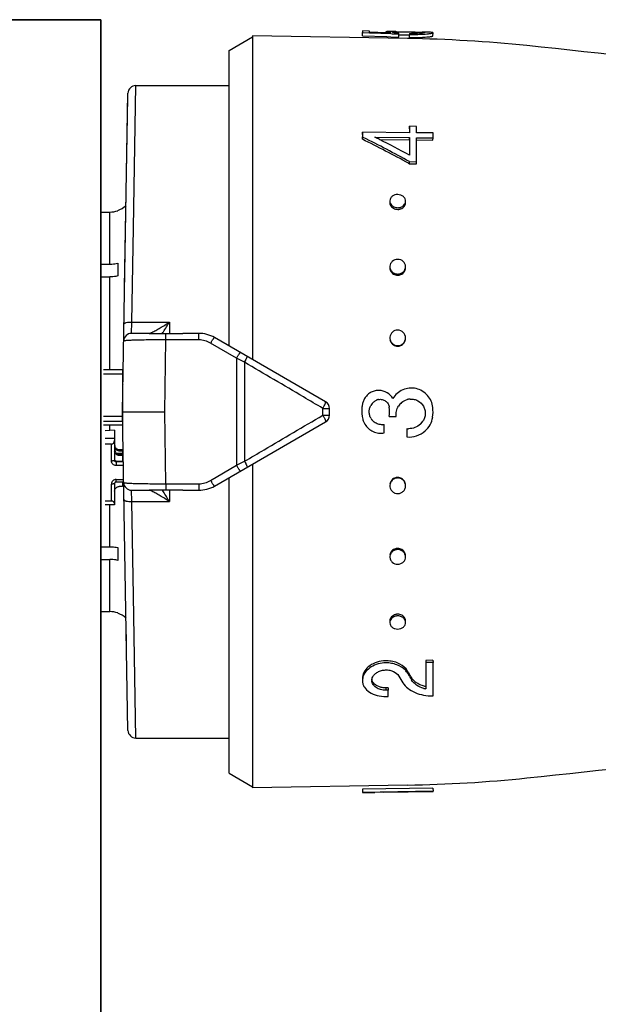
# Model space of a CAD drawing. Header units: millimetres. Extents: x 17747 to 112039, y -74980 to 446921.
# Tile 60 of 256: x 41253 to 41290, y -71169 to -71106. Entities that reach past the tile are written whole.
import ezdxf

# ---------------------------------------------------------------- set-up
doc = ezdxf.new("R2010")
doc.units = ezdxf.units.MM
doc.layers.add('UT_ZAŘÍZENÍ - OT', color=3, linetype='Continuous', lineweight=35)

msp = doc.modelspace()

# ---------------------------------------------------------------- linework, layer by layer
at = {"color": 0, "linetype": 'Continuous'}
for p, q in [((41274.549, -71107.135), (41274.552, -71106.936)), ((41274.552, -71106.831), (41274.552, -71106.936)), ((41275.002, -71106.839), (41274.552, -71106.831)), ((41274.552, -71106.936), (41275.001, -71106.951)), ((41275.001, -71106.951), (41275.069, -71106.954)), ((41275.002, -71106.907), (41275.002, -71106.839)), ((41276.062, -71106.941), (41275.002, -71106.907)), ((41275.069, -71106.954), (41276.36, -71106.999)), ((41276.052, -71106.887), (41276.051, -71106.94)), ((41276.365, -71106.95), (41276.062, -71106.941)), ((41276.215, -71106.946), (41276.215, -71106.931)), ((41276.36, -71106.999), (41276.446, -71107.002)), ((41276.446, -71107.002), (41276.876, -71107.018)), ((41276.652, -71106.945), (41276.653, -71106.881)), ((41276.873, -71107.217), (41276.876, -71107.018)), ((41276.874, -71107.079), (41276.906, -71107.079)), ((41276.876, -71107.018), (41276.876, -71106.965)), ((41277.485, -71107.085), (41277.56, -71107.086)), ((41277.486, -71106.885), (41277.608, -71106.887)), ((41277.559, -71107.246), (41277.562, -71107.047)), ((41277.562, -71106.984), (41277.562, -71107.047)), ((41278.4, -71106.898), (41278.389, -71106.898)), ((41278.399, -71106.958), (41278.4, -71106.912)), ((41278.415, -71106.899), (41278.4, -71106.898)), ((41279.048, -71107.145), (41279.052, -71106.945)), ((41266.048, -71108.076), (41267.548, -71107.21)), ((41267.548, -71107.136), (41267.548, -71127.781)), ((41277.417, -71107.309), (41267.548, -71107.136)), ((41274.549, -71107.135), (41276.098, -71107.189)), ((41276.098, -71107.189), (41276.356, -71107.198)), ((41276.356, -71107.198), (41276.873, -71107.217)), ((41266.048, -71126.915), (41266.048, -71108.076)), ((41259.248, -71131.11), (41259.603, -71110.802)), ((41259.948, -71119.374), (41260.103, -71110.31)), ((41260.103, -71110.31), (41266.048, -71110.31)), ((41259.387, -71123.176), (41259.598, -71111.051)), ((41274.549, -71113.423), (41274.552, -71113.276)), ((41274.552, -71113.276), (41274.552, -71113.588)), ((41277.552, -71113.315), (41274.552, -71113.276)), ((41277.549, -71113.06), (41277.552, -71112.909)), ((41277.552, -71112.909), (41277.552, -71113.315)), ((41278.002, -71112.915), (41277.552, -71112.909)), ((41278.002, -71113.321), (41278.002, -71112.915)), ((41279.052, -71113.334), (41278.002, -71113.321)), ((41279.052, -71113.645), (41279.052, -71113.334)), ((41274.549, -71113.732), (41274.552, -71113.588)), ((41274.552, -71113.588), (41274.608, -71113.616)), ((41275.338, -71113.598), (41277.552, -71113.626)), ((41275.393, -71113.626), (41275.338, -71113.598)), ((41275.631, -71113.746), (41277.549, -71113.771)), ((41277.549, -71113.771), (41277.552, -71113.626)), ((41277.549, -71113.771), (41277.549, -71114.628)), ((41277.552, -71113.626), (41277.552, -71114.745)), ((41277.998, -71113.776), (41279.048, -71113.789)), ((41278.002, -71115.164), (41278.002, -71113.632)), ((41278.002, -71113.632), (41279.052, -71113.645)), ((41279.048, -71113.789), (41279.052, -71113.645)), ((41277.496, -71115.262), (41277.549, -71115.29)), ((41277.549, -71115.29), (41277.552, -71115.159)), ((41277.552, -71115.159), (41278.002, -71115.164)), ((41277.998, -71115.295), (41278.002, -71115.164)), ((41277.549, -71115.29), (41277.998, -71115.295)), ((41257.878, -71118.373), (41258.448, -71118.373)), ((41258.448, -71121.697), (41258.448, -71118.373)), ((41258.948, -71118.274), (41258.948, -71118.287)), ((41259.846, -71125.385), (41259.948, -71119.374)), ((41257.83, -71121.697), (41258.448, -71121.697)), ((41258.948, -71121.636), (41258.948, -71122.45)), ((41257.823, -71122.51), (41258.448, -71122.51)), ((41258.448, -71128.436), (41258.448, -71122.51)), ((41259.827, -71126.11), (41259.846, -71125.385)), ((41259.846, -71125.385), (41262.248, -71125.385)), ((41262.248, -71125.385), (41262.248, -71126.119)), ((41260.985, -71126.11), (41259.827, -71126.11)), ((41261.949, -71131.11), (41262.021, -71126.525)), ((41262.021, -71126.525), (41262.021, -71126.118)), ((41264.118, -71126.525), (41262.021, -71126.525)), ((41264.118, -71126.11), (41263.091, -71126.11)), ((41264.118, -71126.525), (41264.118, -71126.11)), ((41272.198, -71130.466), (41265.118, -71126.378)), ((41266.515, -71127.698), (41264.868, -71126.73)), ((41266.515, -71127.698), (41266.515, -71134.522)), ((41259.248, -71128.436), (41258.048, -71128.436)), ((41259.248, -71128.436), (41259.248, -71131.958)), ((41267.036, -71127.955), (41267.036, -71134.266)), ((41259.248, -71128.72), (41258.048, -71128.72)), ((41272.035, -71131.326), (41272.035, -71130.895)), ((41272.448, -71131.322), (41272.448, -71130.899)), ((41259.248, -71131.416), (41258.048, -71131.416)), ((41259.603, -71151.419), (41259.248, -71131.11)), ((41259.248, -71131.11), (41261.949, -71131.11)), ((41262.021, -71135.695), (41261.949, -71131.11)), ((41276.262, -71131.413), (41276.712, -71131.413)), ((41259.248, -71131.731), (41258.048, -71131.731)), ((41259.248, -71131.958), (41258.048, -71131.958)), ((41258.448, -71132.301), (41258.448, -71131.958)), ((41265.118, -71135.842), (41272.198, -71131.755)), ((41275.942, -71132.454), (41275.942, -71131.919)), ((41277.372, -71132.182), (41277.372, -71132.716)), ((41258.748, -71132.285), (41258.148, -71132.318)), ((41258.748, -71132.816), (41258.148, -71132.816)), ((41258.748, -71132.285), (41258.748, -71134.208)), ((41258.548, -71133.168), (41258.148, -71133.168)), ((41258.548, -71134.247), (41258.548, -71133.168)), ((41259.294, -71133.725), (41259.288, -71133.402)), ((41259.295, -71133.759), (41258.885, -71133.759)), ((41259.048, -71133.514), (41259.048, -71133.612)), ((41259.048, -71133.514), (41259.248, -71133.514)), ((41259.248, -71133.612), (41259.048, -71133.612)), ((41259.048, -71133.807), (41259.048, -71133.904)), ((41259.048, -71133.807), (41259.248, -71133.807)), ((41259.248, -71133.904), (41259.048, -71133.904)), ((41259.247, -71133.728), (41259.294, -71133.725)), ((41259.248, -71133.514), (41259.248, -71133.759)), ((41259.248, -71133.807), (41259.248, -71134.248)), ((41259.248, -71133.954), (41259.298, -71133.954)), ((41258.848, -71134.248), (41258.848, -71134.541)), ((41258.848, -71134.248), (41259.248, -71134.248)), ((41259.304, -71134.306), (41258.848, -71134.306)), ((41259.308, -71134.541), (41258.848, -71134.541)), ((41259.248, -71134.15), (41259.301, -71134.15)), ((41264.868, -71135.491), (41266.515, -71134.522)), ((41267.548, -71134.439), (41267.548, -71155.084)), ((41266.048, -71154.144), (41266.048, -71135.305)), ((41258.548, -71136.797), (41258.548, -71135.718)), ((41258.748, -71135.679), (41258.748, -71137.033)), ((41258.848, -71135.585), (41258.848, -71135.424)), ((41258.848, -71135.424), (41259.324, -71135.424)), ((41258.848, -71135.585), (41259.326, -71135.585)), ((41259.248, -71135.866), (41259.048, -71135.866)), ((41259.248, -71135.585), (41259.248, -71135.866)), ((41262.021, -71135.695), (41264.118, -71135.695)), ((41262.021, -71135.695), (41262.021, -71136.103)), ((41264.118, -71135.695), (41264.118, -71136.11)), ((41259.827, -71136.11), (41260.985, -71136.11)), ((41259.846, -71136.835), (41259.827, -71136.11)), ((41262.248, -71136.102), (41262.248, -71136.835)), ((41263.091, -71136.11), (41264.118, -71136.11)), ((41258.548, -71136.797), (41258.148, -71136.797)), ((41258.748, -71137.033), (41258.148, -71137.033)), ((41258.448, -71139.71), (41258.448, -71137.033)), ((41259.846, -71136.835), (41262.248, -71136.835)), ((41259.948, -71142.846), (41259.846, -71136.835)), ((41257.823, -71139.71), (41258.448, -71139.71)), ((41258.948, -71139.771), (41258.948, -71140.584)), ((41257.83, -71140.523), (41258.448, -71140.523)), ((41258.448, -71143.847), (41258.448, -71140.523)), ((41260.103, -71151.91), (41259.948, -71142.846)), ((41257.878, -71143.847), (41258.448, -71143.847)), ((41258.948, -71143.933), (41258.948, -71143.946)), ((41259.503, -71145.725), (41259.488, -71144.863)), ((41279.048, -71146.951), (41278.598, -71146.956)), ((41278.598, -71146.956), (41278.602, -71147.088)), ((41279.052, -71147.083), (41278.602, -71147.088)), ((41278.602, -71147.088), (41278.602, -71148.776)), ((41279.048, -71146.951), (41279.052, -71147.083)), ((41279.052, -71149.225), (41279.052, -71147.083)), ((41277.426, -71147.64), (41277.43, -71147.778)), ((41277.455, -71147.688), (41277.426, -71147.64)), ((41277.572, -71148.016), (41277.543, -71147.968)), ((41277.681, -71148.063), (41277.685, -71148.204)), ((41276.199, -71148.708), (41276.049, -71148.71)), ((41276.049, -71148.71), (41276.052, -71148.856)), ((41276.202, -71148.854), (41276.052, -71148.856)), ((41276.199, -71148.708), (41276.202, -71148.854)), ((41276.202, -71149.262), (41276.202, -71148.854)), ((41276.052, -71149.264), (41276.202, -71149.262)), ((41260.103, -71151.91), (41266.048, -71151.91)), ((41266.048, -71154.144), (41267.548, -71155.01)), ((41277.417, -71154.912), (41267.548, -71155.084)), ((41279.048, -71155.096), (41274.549, -71155.175)), ((41274.549, -71155.175), (41274.552, -71155.374)), ((41274.549, -71155.185), (41274.552, -71155.385)), ((41279.052, -71155.296), (41274.552, -71155.374)), ((41274.552, -71155.374), (41274.552, -71155.385)), ((41275.902, -71155.366), (41275.339, -71155.376)), ((41275.902, -71155.363), (41279.052, -71155.308)), ((41275.902, -71155.366), (41275.902, -71155.363)), ((41279.048, -71155.096), (41279.052, -71155.296)), ((41279.052, -71155.308), (41279.052, -71155.296))]:
    msp.add_line(p, q, dxfattribs=at)
for centre, radius, start, end in [((41276.328, -71120.091), 13.227, 89.44109, 89.86889), ((41276.228, -71129.887), 23.023, 89.16114, 89.43014), ((41275.943, -71148.988), 42.126, 88.99668, 89.15368), ((41276.803, -71112.159), 5.28, 90.80201, 91.62553), ((41277.239, -71101.599), 5.379, 264.4209, 265.22986), ((41277.325, -71100.557), 6.424, 265.23782, 265.99348), ((41277.736, -71096.956), 10.03, 269.00618, 269.62329), ((41277.779, -71094.505), 12.544, 269.00858, 269.7243), ((41277.861, -71097.215), 9.833, 272.60404, 273.36824), ((41278.199, -71109.463), 2.559, 85.77165, 86.54128), ((41278.256, -71108.694), 1.789, 85.3674, 85.74663), ((41277.784, -71142.633), 35.74, 88.78449, 88.98762), ((41277.933, -71098.469), 8.577, 273.37423, 274.17442), ((41275.846, -71197.295), 90, 84.13647, 89), ((41277.859, -71097.347), 9.899, 272.58441, 273.34327), ((41277.933, -71098.618), 8.626, 273.34927, 274.14414), ((41233.96, -71605.15), 500, 80.7849, 84.13647), ((41260.103, -71110.81), 0.5, 89.99995, 178.99727), ((41227.528, -71207.927), 105.279, 61.6647, 63.47201), ((41227.263, -71207.55), 105.191, 61.44046, 63.25103), ((41230.631, -71202.526), 99.533, 63.12099, 63.27442), ((41227.719, -71208.214), 105.923, 61.93543, 63.10673), ((41276.629, -71117.781), 0.33, 178.19656, 179.9988), ((41258.446, -71116.864), 1.509, 270.07058, 289.41996), ((41258.448, -71116.86), 1.5, 289.47122, 313.35083), ((41276.805, -71117.623), 0.582, 256.38385, 269.38767), ((41276.808, -71117.521), 0.577, 256.34526, 269.38585), ((41276.804, -71117.634), 0.572, 269.48444, 276.21503), ((41276.807, -71117.531), 0.567, 269.48461, 276.23097), ((41276.803, -71117.623), 0.583, 276.20438, 282.56154), ((41276.806, -71117.52), 0.578, 276.22081, 282.59954), ((41276.959, -71117.79), 0.34, 350.77007, 358.16143), ((41276.716, -71121.93), 0.417, 180.04404, 188.31485), ((41276.887, -71121.861), 0.415, 357.37319, 359.99637), ((41276.802, -71121.88), 0.519, 269.66461, 277.08605), ((41276.805, -71121.811), 0.515, 269.66483, 277.10359), ((41276.8, -71121.865), 0.533, 277.07982, 284.05154), ((41276.803, -71121.797), 0.529, 277.09797, 284.09301), ((41241.465, -71112.863), 24.264, 327.18528, 328.93017), ((41259.827, -71126.61), 0.5, 90.00005, 179.0027), ((41245.422, -71115.408), 19.559, 326.80865, 327.16862), ((41264.118, -71128.11), 2, 60, 90), ((41264.117, -71128.004), 1.479, 59.48742, 89.9707), ((41276.831, -71126.395), 0.471, 354.81541, 359.98513), ((41276.8, -71126.433), 0.492, 269.85712, 277.68641), ((41276.803, -71126.402), 0.488, 269.85737, 277.70488), ((41276.798, -71126.416), 0.509, 277.6834, 285.011), ((41276.801, -71126.385), 0.505, 277.70254, 285.05443), ((41158.953, -71347.071), 244.324, 63.74449, 63.88063), ((41259.348, -71129.266), 0.0994, 180.01969, 226.40783), ((41259.348, -71129.254), 0.301, 250.55744, 255.99011), ((41275.608, -71130.809), 1.073, 152.15714, 158.3337), ((41275.613, -71130.811), 1.078, 145.97035, 152.15939), ((41275.691, -71130.881), 0.569, 108.74479, 116.15952), ((41275.693, -71130.888), 0.576, 101.60275, 108.74682), ((41277.666, -71131.222), 0.927, 100.78373, 106.92072), ((41277.656, -71131.173), 0.878, 93.89514, 100.73786), ((41259.348, -71130.882), 0.3, 107.64647, 109.44599), ((41271.948, -71130.899), 0.5, 0, 60), ((41276.503, -71131.049), 1.999, 164.80798, 168.16539), ((41275.591, -71130.802), 1.054, 158.33184, 164.78857), ((41275.809, -71131.112), 0.828, 140.87074, 150.30871), ((41275.816, -71131.117), 0.836, 130.17155, 140.86954), ((41273.966, -71131.11), 2.316, 352.48051, 7.18318), ((41277.675, -71131.264), 0.97, 138.95573, 147.53873), ((41277.669, -71131.26), 0.963, 129.98808, 138.92429), ((41276.39, -71131.11), 2.661, 352.61699, 5.79637), ((41271.948, -71131.322), 0.5, 300, 0), ((41275.711, -71131.273), 1.181, 194.6023, 200.52709), ((41275.82, -71131.102), 0.841, 211.88911, 219.07605), ((41275.757, -71131.255), 1.23, 200.54074, 209.44738), ((41275.771, -71131.248), 1.247, 209.4292, 211.63674), ((41275.813, -71131.109), 0.831, 219.0533, 232.02888), ((41275.8, -71131.147), 0.785, 273.22437, 280.43844), ((41277.49, -71131.084), 1.104, 263.8642, 270.12595), ((41277.491, -71131.067), 1.119, 312.77559, 319.01429), ((41277.661, -71131.216), 0.893, 319.04698, 325.88598), ((41277.49, -71131.076), 1.644, 265.8993, 310.20577), ((41259.039, -71133.317), 0.29, 180.04441, 214.05404), ((41158.953, -70915.149), 244.324, 296.11937, 296.25551), ((41276.803, -71135.806), 0.51, 98.02694, 105.33939), ((41276.806, -71135.837), 0.507, 98.04608, 105.38273), ((41276.8, -71135.788), 0.493, 90.20682, 98.03026), ((41276.804, -71135.819), 0.489, 90.20709, 98.04874), ((41258.836, -71135.679), 0.0882, 171.33922, 179.96309), ((41259.827, -71135.61), 0.5, 181, 270), ((41264.117, -71134.217), 1.479, 270.02931, 300.51257), ((41264.118, -71134.11), 2, 270, 300), ((41276.783, -71135.828), 0.481, 185.08469, 187.79003), ((41245.08, -71147.035), 19.968, 32.83509, 33.1877), ((41241.544, -71149.308), 24.171, 31.0665, 32.81806), ((41276.804, -71140.359), 0.537, 97.79544, 104.73665), ((41276.808, -71140.427), 0.533, 97.81357, 104.77792), ((41276.802, -71140.342), 0.52, 90.39229, 97.80224), ((41276.806, -71140.41), 0.516, 90.39253, 97.81976), ((41258.446, -71145.357), 1.509, 70.58004, 89.92942), ((41258.448, -71145.36), 1.5, 46.64917, 70.52878), ((41276.806, -71144.603), 0.588, 97.26681, 103.58577), ((41276.809, -71144.706), 0.584, 97.28322, 103.6235), ((41276.804, -71144.589), 0.574, 90.56165, 97.27806), ((41276.808, -71144.691), 0.569, 90.56184, 97.29397), ((41276.804, -71144.578), 0.563, 89.57233, 90.53635), ((41276.807, -71144.696), 0.574, 77.3795, 90.47236), ((41276.803, -71144.594), 0.579, 77.42334, 89.52385), ((41276.629, -71144.44), 0.33, 180.0012, 181.80344), ((41276.959, -71144.43), 0.34, 1.83857, 9.22993), ((41276.072, -71148.966), 1.981, 90.6662, 95.25488), ((41276.071, -71148.934), 1.949, 86.31776, 90.65223), ((41276.467, -71148.365), 1.129, 37.30427, 43.3274), ((41276.562, -71148.292), 1.009, 30.66525, 37.31087), ((41317.825, -71123.891), 46.929, 210.59685, 210.86768), ((41316.976, -71124.059), 46.046, 210.8741, 211.14789), ((41315.624, -71124.876), 44.466, 211.14786, 211.42912), ((41275.611, -71148.234), 0.458, 173.03308, 181.39547), ((41315.356, -71124.995), 44.808, 210.82705, 211.4577), ((41316.102, -71124.922), 44.921, 210.9365, 211.21663), ((41278.472, -71147.578), 0.927, 211.49104, 218.28511), ((41278.551, -71147.516), 1.027, 218.28539, 224.50117), ((41278.987, -71146.906), 1.908, 254.23814, 258.37107), ((41233.96, -70657.071), 500, 275.86353, 279.22391), ((41260.103, -71151.41), 0.5, 181, 270), ((41275.846, -71064.926), 90, 271, 275.86353)]:
    msp.add_arc(centre, radius, start, end, dxfattribs=at)
for centre, major_axis, ratio, start_param, end_param in [((41258.548, -71132.933), (0, -0.235), 0.85043, 0, 1.570796), ((41258.548, -71136.954), (-0.2, 0), 0.785695, 3.141593, 4.712389)]:
    msp.add_ellipse(centre, major_axis=major_axis, ratio=ratio, start_param=start_param, end_param=end_param, dxfattribs=at)
for points, knots in [([(41276.102, -71106.873), (41276.09, -71106.874), (41276.073, -71106.876), (41276.057, -71106.881), (41276.052, -71106.885), (41276.052, -71106.887)], [0, 0, 0, 0, 0.708486, 0.898996, 1, 1, 1, 1]), ([(41276.052, -71106.887), (41276.052, -71106.892), (41276.071, -71106.9), (41276.099, -71106.909), (41276.152, -71106.92), (41276.192, -71106.927), (41276.215, -71106.931)], [0, 0, 0, 0, 0.080473, 0.272652, 0.58028, 1, 1, 1, 1]), ([(41276.202, -71106.866), (41276.191, -71106.866), (41276.158, -71106.868), (41276.125, -71106.87), (41276.102, -71106.873)], [0, 0, 0, 0, 0.312325, 1, 1, 1, 1]), ([(41276.358, -71106.865), (41276.343, -71106.864), (41276.291, -71106.865), (41276.239, -71106.865), (41276.202, -71106.866)], [0, 0, 0, 0, 0.28218, 1, 1, 1, 1]), ([(41276.215, -71106.931), (41276.226, -71106.932), (41276.276, -71106.94), (41276.326, -71106.946), (41276.365, -71106.95)], [0, 0, 0, 0, 0.219199, 1, 1, 1, 1]), ([(41276.45, -71106.903), (41276.45, -71106.9), (41276.46, -71106.895), (41276.468, -71106.894), (41276.474, -71106.893)], [0, 0, 0, 0, 0.306489, 1, 1, 1, 1]), ([(41276.716, -71106.952), (41276.678, -71106.948), (41276.613, -71106.941), (41276.537, -71106.93), (41276.492, -71106.921), (41276.47, -71106.915), (41276.457, -71106.911), (41276.45, -71106.905), (41276.45, -71106.903)], [0, 0, 0, 0, 0.416564, 0.727805, 0.840468, 0.923103, 0.975235, 1, 1, 1, 1]), ([(41276.474, -71106.893), (41276.478, -71106.892), (41276.501, -71106.889), (41276.524, -71106.887), (41276.542, -71106.886)], [0, 0, 0, 0, 0.191517, 1, 1, 1, 1]), ([(41276.542, -71106.886), (41276.55, -71106.885), (41276.587, -71106.883), (41276.624, -71106.882), (41276.653, -71106.881)], [0, 0, 0, 0, 0.216654, 1, 1, 1, 1]), ([(41276.729, -71106.88), (41276.743, -71106.879), (41276.802, -71106.879), (41276.862, -71106.879), (41276.908, -71106.879)], [0, 0, 0, 0, 0.229978, 1, 1, 1, 1]), ([(41276.906, -71107.079), (41276.95, -71107.079), (41277.143, -71107.079), (41277.336, -71107.082), (41277.485, -71107.085)], [0, 0, 0, 0, 0.228577, 1, 1, 1, 1]), ([(41276.908, -71106.879), (41276.952, -71106.879), (41277.145, -71106.88), (41277.337, -71106.882), (41277.486, -71106.885)], [0, 0, 0, 0, 0.228486, 1, 1, 1, 1]), ([(41277.608, -71106.887), (41277.748, -71106.889), (41277.996, -71106.895), (41278.245, -71106.902), (41278.354, -71106.909)], [0, 0, 0, 0, 0.5608, 1, 1, 1, 1]), ([(41278.311, -71106.967), (41278.267, -71106.97), (41278.054, -71106.984), (41277.84, -71106.987), (41277.67, -71106.986)], [0, 0, 0, 0, 0.202928, 1, 1, 1, 1]), ([(41277.719, -71107.049), (41277.77, -71107.049), (41277.966, -71107.049), (41278.162, -71107.044), (41278.307, -71107.038)], [0, 0, 0, 0, 0.261385, 1, 1, 1, 1]), ([(41278.51, -71106.933), (41278.509, -71106.934), (41278.504, -71106.938), (41278.488, -71106.944), (41278.45, -71106.952), (41278.388, -71106.96), (41278.339, -71106.964), (41278.311, -71106.967)], [0, 0, 0, 0, 0.026104, 0.078509, 0.271488, 0.580502, 1, 1, 1, 1]), ([(41278.4, -71106.912), (41278.415, -71106.913), (41278.441, -71106.915), (41278.475, -71106.92), (41278.495, -71106.924), (41278.507, -71106.928), (41278.509, -71106.931)], [0, 0, 0, 0, 0.402142, 0.703286, 0.901798, 1, 1, 1, 1]), ([(41278.509, -71106.931), (41278.509, -71106.931), (41278.509, -71106.932), (41278.51, -71106.932), (41278.51, -71106.933)], [0, 0, 0, 0, 0.519614, 1, 1, 1, 1]), ([(41278.972, -71106.92), (41278.916, -71106.913), (41278.772, -71106.907), (41278.629, -71106.903), (41278.542, -71106.901)], [0, 0, 0, 0, 0.393124, 1, 1, 1, 1]), ([(41278.558, -71107.023), (41278.627, -71107.018), (41278.726, -71107.009), (41278.847, -71106.995), (41278.918, -71106.985), (41278.973, -71106.975), (41279.015, -71106.965), (41279.038, -71106.958), (41279.052, -71106.949), (41279.052, -71106.945)], [0, 0, 0, 0, 0.415889, 0.585993, 0.728367, 0.841268, 0.923827, 0.975949, 1, 1, 1, 1]), ([(41279.032, -71106.932), (41279.028, -71106.931), (41279.008, -71106.925), (41278.988, -71106.922), (41278.972, -71106.92)], [0, 0, 0, 0, 0.194984, 1, 1, 1, 1]), ([(41279.052, -71106.945), (41279.052, -71106.942), (41279.045, -71106.936), (41279.037, -71106.933), (41279.032, -71106.932)], [0, 0, 0, 0, 0.34526, 1, 1, 1, 1]), ([(41277.559, -71107.246), (41277.624, -71107.247), (41277.873, -71107.249), (41278.122, -71107.245), (41278.306, -71107.236)], [0, 0, 0, 0, 0.261104, 1, 1, 1, 1]), ([(41278.556, -71107.222), (41278.625, -71107.217), (41278.723, -71107.208), (41278.844, -71107.194), (41278.915, -71107.184), (41278.97, -71107.175), (41279.012, -71107.165), (41279.035, -71107.157), (41279.048, -71107.149), (41279.048, -71107.145)], [0, 0, 0, 0, 0.416026, 0.586157, 0.728535, 0.841423, 0.923955, 0.976034, 1, 1, 1, 1]), ([(41276.299, -71117.781), (41276.299, -71117.873), (41276.384, -71118.07), (41276.568, -71118.165), (41276.668, -71118.189)], [0, 0, 0, 0, 0.47302, 1, 1, 1, 1]), ([(41276.302, -71117.659), (41276.301, -71117.707), (41276.319, -71117.806), (41276.373, -71117.891), (41276.406, -71117.929)], [0, 0, 0, 0, 0.488775, 1, 1, 1, 1]), ([(41276.802, -71117.257), (41276.739, -71117.257), (41276.613, -71117.276), (41276.449, -71117.36), (41276.335, -71117.494), (41276.304, -71117.605), (41276.302, -71117.659)], [0, 0, 0, 0, 0.270385, 0.528616, 0.769944, 1, 1, 1, 1]), ([(41277.302, -71117.69), (41277.304, -71117.634), (41277.277, -71117.518), (41277.165, -71117.374), (41276.997, -71117.281), (41276.868, -71117.258), (41276.802, -71117.257)], [0, 0, 0, 0, 0.229393, 0.470966, 0.729703, 1, 1, 1, 1]), ([(41277.198, -71117.936), (41277.229, -71117.902), (41277.279, -71117.825), (41277.301, -71117.734), (41277.302, -71117.69)], [0, 0, 0, 0, 0.509651, 1, 1, 1, 1]), ([(41276.406, -71117.929), (41276.423, -71117.947), (41276.498, -71118.018), (41276.596, -71118.063), (41276.672, -71118.082)], [0, 0, 0, 0, 0.24218, 1, 1, 1, 1]), ([(41276.929, -71118.191), (41277.019, -71118.171), (41277.187, -71118.092), (41277.281, -71117.927), (41277.294, -71117.844)], [0, 0, 0, 0, 0.524629, 1, 1, 1, 1]), ([(41276.932, -71118.084), (41276.958, -71118.078), (41277.056, -71118.049), (41277.147, -71117.992), (41277.198, -71117.936)], [0, 0, 0, 0, 0.260211, 1, 1, 1, 1]), ([(41276.802, -71121.393), (41276.679, -71121.392), (41276.486, -71121.459), (41276.337, -71121.657), (41276.305, -71121.776), (41276.303, -71121.835)], [0, 0, 0, 0, 0.507384, 0.755665, 1, 1, 1, 1]), ([(41277.302, -71121.861), (41277.302, -71121.8), (41277.274, -71121.676), (41277.163, -71121.52), (41276.996, -71121.418), (41276.867, -71121.393), (41276.802, -71121.393)], [0, 0, 0, 0, 0.241806, 0.488407, 0.741812, 1, 1, 1, 1]), ([(41258.448, -71121.697), (41258.491, -71121.697), (41258.659, -71121.692), (41258.826, -71121.667), (41258.948, -71121.636)], [0, 0, 0, 0, 0.252472, 1, 1, 1, 1]), ([(41276.303, -71121.835), (41276.3, -71121.886), (41276.31, -71121.954), (41276.334, -71122.018), (41276.341, -71122.033)], [0, 0, 0, 0, 0.747031, 1, 1, 1, 1]), ([(41276.303, -71121.99), (41276.316, -71122.081), (41276.404, -71122.26), (41276.576, -71122.357), (41276.668, -71122.381)], [0, 0, 0, 0, 0.489899, 1, 1, 1, 1]), ([(41276.341, -71122.033), (41276.37, -71122.1), (41276.463, -71122.222), (41276.6, -71122.29), (41276.672, -71122.309)], [0, 0, 0, 0, 0.492845, 1, 1, 1, 1]), ([(41276.929, -71122.383), (41277.021, -71122.36), (41277.194, -71122.265), (41277.281, -71122.087), (41277.294, -71121.997)], [0, 0, 0, 0, 0.510101, 1, 1, 1, 1]), ([(41276.932, -71122.31), (41276.994, -71122.295), (41277.113, -71122.242), (41277.202, -71122.147), (41277.235, -71122.094)], [0, 0, 0, 0, 0.506643, 1, 1, 1, 1]), ([(41277.235, -71122.094), (41277.245, -71122.078), (41277.28, -71122.011), (41277.299, -71121.936), (41277.302, -71121.88)], [0, 0, 0, 0, 0.253103, 1, 1, 1, 1]), ([(41258.948, -71122.45), (41258.908, -71122.46), (41258.744, -71122.495), (41258.575, -71122.51), (41258.448, -71122.51)], [0, 0, 0, 0, 0.247091, 1, 1, 1, 1]), ([(41259.346, -71125.514), (41259.346, -71125.505), (41259.355, -71125.482), (41259.388, -71125.459), (41259.435, -71125.437), (41259.525, -71125.409), (41259.664, -71125.389), (41259.782, -71125.384), (41259.846, -71125.385)], [0, 0, 0, 0, 0.054454, 0.124226, 0.220024, 0.341181, 0.645763, 1, 1, 1, 1]), ([(41261.128, -71126.046), (41261.211, -71126.006), (41261.388, -71125.913), (41261.764, -71125.697), (41262.053, -71125.515), (41262.248, -71125.385)], [0, 0, 0, 0, 0.213248, 0.460801, 1, 1, 1, 1]), ([(41276.802, -71125.899), (41276.681, -71125.899), (41276.431, -71125.99), (41276.315, -71126.231), (41276.304, -71126.35)], [0, 0, 0, 0, 0.501804, 1, 1, 1, 1]), ([(41277.302, -71126.395), (41277.302, -71126.269), (41277.194, -71126.005), (41276.93, -71125.9), (41276.802, -71125.899)], [0, 0, 0, 0, 0.49811, 1, 1, 1, 1]), ([(41262.021, -71126.525), (41261.845, -71126.524), (41261.5, -71126.524), (41260.999, -71126.527), (41260.538, -71126.533), (41260.188, -71126.54), (41259.941, -71126.548), (41259.784, -71126.554), (41259.65, -71126.56), (41259.538, -71126.567), (41259.45, -71126.575), (41259.387, -71126.582), (41259.349, -71126.59), (41259.332, -71126.595), (41259.327, -71126.6), (41259.327, -71126.602)], [0, 0, 0, 0, 0.195605, 0.383531, 0.55643, 0.707585, 0.773165, 0.831259, 0.881323, 0.92293, 0.955723, 0.979458, 0.994025, 0.997954, 1, 1, 1, 1]), ([(41260.959, -71126.11), (41260.967, -71126.11), (41260.987, -71126.105), (41261.006, -71126.099), (41261.018, -71126.094)], [0, 0, 0, 0, 0.393757, 1, 1, 1, 1]), ([(41260.985, -71126.11), (41261.064, -71126.11), (41261.41, -71126.111), (41261.755, -71126.115), (41262.021, -71126.118)], [0, 0, 0, 0, 0.230893, 1, 1, 1, 1]), ([(41261.018, -71126.094), (41261.02, -71126.093), (41261.031, -71126.089), (41261.041, -71126.085), (41261.049, -71126.082)], [0, 0, 0, 0, 0.235586, 1, 1, 1, 1]), ([(41261.049, -71126.082), (41261.055, -71126.079), (41261.082, -71126.068), (41261.108, -71126.056), (41261.128, -71126.046)], [0, 0, 0, 0, 0.229765, 1, 1, 1, 1]), ([(41262.021, -71126.118), (41262.2, -71126.12), (41262.557, -71126.119), (41262.914, -71126.11), (41263.091, -71126.11)], [0, 0, 0, 0, 0.502804, 1, 1, 1, 1]), ([(41264.868, -71126.73), (41264.889, -71126.71), (41264.92, -71126.662), (41264.954, -71126.588), (41264.993, -71126.525), (41265.032, -71126.474), (41265.062, -71126.432), (41265.087, -71126.401), (41265.102, -71126.385), (41265.115, -71126.376), (41265.118, -71126.378)], [0, 0, 0, 0, 0.198142, 0.388892, 0.560134, 0.707991, 0.828678, 0.918542, 0.975091, 1, 1, 1, 1]), ([(41276.303, -71126.495), (41276.316, -71126.589), (41276.4, -71126.776), (41276.575, -71126.881), (41276.668, -71126.907)], [0, 0, 0, 0, 0.498032, 1, 1, 1, 1]), ([(41276.32, -71126.521), (41276.343, -71126.603), (41276.432, -71126.761), (41276.589, -71126.849), (41276.672, -71126.872)], [0, 0, 0, 0, 0.49918, 1, 1, 1, 1]), ([(41276.929, -71126.908), (41277.012, -71126.885), (41277.169, -71126.799), (41277.258, -71126.643), (41277.281, -71126.561)], [0, 0, 0, 0, 0.50198, 1, 1, 1, 1]), ([(41276.932, -71126.873), (41277.005, -71126.853), (41277.144, -71126.782), (41277.234, -71126.654), (41277.263, -71126.585)], [0, 0, 0, 0, 0.50114, 1, 1, 1, 1]), ([(41266.515, -71127.698), (41266.544, -71127.648), (41266.587, -71127.577), (41266.644, -71127.487), (41266.68, -71127.432), (41266.711, -71127.387), (41266.735, -71127.355), (41266.751, -71127.337), (41266.76, -71127.329), (41266.764, -71127.328), (41266.765, -71127.329)], [0, 0, 0, 0, 0.387648, 0.559336, 0.708365, 0.829964, 0.920373, 0.976704, 0.992026, 1, 1, 1, 1]), ([(41267.036, -71127.955), (41267.061, -71127.908), (41267.098, -71127.839), (41267.141, -71127.752), (41267.166, -71127.697), (41267.185, -71127.652), (41267.197, -71127.617), (41267.203, -71127.595), (41267.202, -71127.581), (41267.199, -71127.579)], [0, 0, 0, 0, 0.389691, 0.560136, 0.707341, 0.827183, 0.916538, 0.973346, 1, 1, 1, 1]), ([(41272.035, -71130.895), (41271.62, -71130.65), (41269.953, -71129.67), (41268.287, -71128.69), (41267.036, -71127.955)], [0, 0, 0, 0, 0.249365, 1, 1, 1, 1]), ([(41279.038, -71130.841), (41279.024, -71130.699), (41278.949, -71130.417), (41278.642, -71129.929), (41277.992, -71129.538), (41277.235, -71129.612), (41276.751, -71129.925), (41276.565, -71130.149), (41276.492, -71130.272)], [0, 0, 0, 0, 0.125806, 0.251598, 0.500158, 0.748611, 0.874302, 1, 1, 1, 1]), ([(41276.492, -71130.272), (41276.404, -71130.12), (41276.148, -71129.857), (41275.71, -71129.728), (41275.358, -71129.76), (41275.107, -71129.851), (41274.886, -71130), (41274.769, -71130.135), (41274.719, -71130.208)], [0, 0, 0, 0, 0.249691, 0.498274, 0.623384, 0.748679, 0.874168, 1, 1, 1, 1]), ([(41275.577, -71130.324), (41275.654, -71130.308), (41275.816, -71130.309), (41276.038, -71130.408), (41276.201, -71130.587), (41276.254, -71130.742), (41276.264, -71130.821)], [0, 0, 0, 0, 0.248903, 0.498305, 0.748695, 1, 1, 1, 1]), ([(41277.596, -71130.297), (41277.68, -71130.292), (41277.85, -71130.304), (41278.167, -71130.42), (41278.421, -71130.669), (41278.544, -71130.986), (41278.57, -71131.241), (41278.524, -71131.493), (41278.448, -71131.647), (41278.401, -71131.717)], [0, 0, 0, 0, 0.124702, 0.249421, 0.497433, 0.62303, 0.748788, 0.874419, 1, 1, 1, 1]), ([(41272.035, -71130.895), (41272.064, -71130.843), (41272.114, -71130.748), (41272.172, -71130.62), (41272.202, -71130.531), (41272.208, -71130.485), (41272.203, -71130.469), (41272.198, -71130.466)], [0, 0, 0, 0, 0.377895, 0.69297, 0.905251, 0.965919, 1, 1, 1, 1]), ([(41272.035, -71130.895), (41272.063, -71130.895), (41272.118, -71130.895), (41272.196, -71130.895), (41272.266, -71130.896), (41272.327, -71130.896), (41272.371, -71130.897), (41272.4, -71130.897), (41272.417, -71130.897), (41272.43, -71130.898), (41272.44, -71130.898), (41272.444, -71130.899), (41272.448, -71130.898), (41272.448, -71130.899)], [0, 0, 0, 0, 0.203374, 0.394866, 0.56769, 0.716771, 0.837685, 0.88646, 0.926896, 0.958626, 0.981467, 0.99529, 1, 1, 1, 1]), ([(41274.546, -71130.639), (41274.53, -71130.716), (41274.484, -71131.025), (41274.509, -71131.344), (41274.568, -71131.571)], [0, 0, 0, 0, 0.250786, 1, 1, 1, 1]), ([(41275.107, -71131.546), (41275.068, -71131.484), (41275.006, -71131.347), (41274.974, -71131.126), (41274.998, -71130.904), (41275.054, -71130.765), (41275.09, -71130.702)], [0, 0, 0, 0, 0.249892, 0.499949, 0.75024, 1, 1, 1, 1]), ([(41276.712, -71131.413), (41276.696, -71131.298), (41276.705, -71131.061), (41276.794, -71130.841), (41276.856, -71130.743)], [0, 0, 0, 0, 0.500135, 1, 1, 1, 1]), ([(41267.036, -71134.266), (41267.453, -71134.02), (41269.12, -71133.041), (41270.786, -71132.06), (41272.035, -71131.326)], [0, 0, 0, 0, 0.250578, 1, 1, 1, 1]), ([(41272.035, -71131.326), (41272.063, -71131.326), (41272.118, -71131.325), (41272.196, -71131.325), (41272.266, -71131.325), (41272.327, -71131.324), (41272.371, -71131.324), (41272.4, -71131.323), (41272.417, -71131.323), (41272.43, -71131.323), (41272.44, -71131.323), (41272.444, -71131.321), (41272.448, -71131.322), (41272.448, -71131.322)], [0, 0, 0, 0, 0.203374, 0.394866, 0.56769, 0.716771, 0.837685, 0.88646, 0.926896, 0.958626, 0.981467, 0.99529, 1, 1, 1, 1]), ([(41272.035, -71131.326), (41272.064, -71131.377), (41272.114, -71131.473), (41272.172, -71131.601), (41272.202, -71131.689), (41272.208, -71131.736), (41272.203, -71131.752), (41272.198, -71131.755)], [0, 0, 0, 0, 0.377895, 0.69297, 0.905251, 0.965919, 1, 1, 1, 1]), ([(41278.551, -71132.332), (41278.68, -71132.222), (41278.899, -71131.951), (41279.008, -71131.621), (41279.03, -71131.452)], [0, 0, 0, 0, 0.49938, 1, 1, 1, 1]), ([(41274.71, -71131.902), (41274.772, -71132.003), (41274.928, -71132.189), (41275.233, -71132.386), (41275.582, -71132.482), (41275.825, -71132.476), (41275.942, -71132.454)], [0, 0, 0, 0, 0.249964, 0.499879, 0.749906, 1, 1, 1, 1]), ([(41275.844, -71131.931), (41275.748, -71131.937), (41275.553, -71131.913), (41275.378, -71131.822), (41275.302, -71131.763)], [0, 0, 0, 0, 0.50069, 1, 1, 1, 1]), ([(41278.251, -71131.889), (41278.149, -71131.983), (41277.91, -71132.135), (41277.631, -71132.188), (41277.492, -71132.188)], [0, 0, 0, 0, 0.500561, 1, 1, 1, 1]), ([(41258.748, -71133.22), (41258.748, -71133.258), (41258.764, -71133.336), (41258.831, -71133.434), (41258.931, -71133.499), (41259.009, -71133.514), (41259.048, -71133.514)], [0, 0, 0, 0, 0.247784, 0.496832, 0.747734, 1, 1, 1, 1]), ([(41259.048, -71133.612), (41259, -71133.612), (41258.901, -71133.588), (41258.825, -71133.52), (41258.798, -71133.48)], [0, 0, 0, 0, 0.501963, 1, 1, 1, 1]), ([(41258.748, -71133.513), (41258.748, -71133.551), (41258.764, -71133.629), (41258.831, -71133.726), (41258.931, -71133.792), (41259.009, -71133.807), (41259.048, -71133.807)], [0, 0, 0, 0, 0.247784, 0.496832, 0.747734, 1, 1, 1, 1]), ([(41259.048, -71133.904), (41259.009, -71133.904), (41258.931, -71133.889), (41258.831, -71133.824), (41258.764, -71133.726), (41258.748, -71133.649), (41258.748, -71133.61)], [0, 0, 0, 0, 0.252266, 0.503168, 0.752216, 1, 1, 1, 1]), ([(41258.748, -71134.208), (41258.748, -71134.211), (41258.745, -71134.216), (41258.739, -71134.22), (41258.73, -71134.225), (41258.713, -71134.231), (41258.688, -71134.236), (41258.658, -71134.241), (41258.611, -71134.246), (41258.574, -71134.247), (41258.548, -71134.247)], [0, 0, 0, 0, 0.040706, 0.069574, 0.105554, 0.199505, 0.321626, 0.468167, 0.634164, 1, 1, 1, 1]), ([(41258.848, -71134.541), (41258.809, -71134.541), (41258.731, -71134.526), (41258.631, -71134.461), (41258.564, -71134.363), (41258.548, -71134.285), (41258.548, -71134.247)], [0, 0, 0, 0, 0.252255, 0.503168, 0.752226, 1, 1, 1, 1]), ([(41258.848, -71134.306), (41258.835, -71134.306), (41258.809, -71134.301), (41258.776, -71134.279), (41258.754, -71134.247), (41258.748, -71134.221), (41258.748, -71134.208)], [0, 0, 0, 0, 0.252236, 0.503168, 0.752245, 1, 1, 1, 1]), ([(41258.848, -71134.248), (41258.836, -71134.248), (41258.812, -71134.243), (41258.781, -71134.225), (41258.758, -71134.197), (41258.751, -71134.174), (41258.749, -71134.163)], [0, 0, 0, 0, 0.251925, 0.502849, 0.751924, 1, 1, 1, 1]), ([(41266.515, -71134.522), (41266.544, -71134.572), (41266.587, -71134.644), (41266.644, -71134.733), (41266.68, -71134.789), (41266.711, -71134.833), (41266.735, -71134.865), (41266.751, -71134.884), (41266.76, -71134.891), (41266.764, -71134.892), (41266.765, -71134.892)], [0, 0, 0, 0, 0.387648, 0.559336, 0.708365, 0.829964, 0.920373, 0.976704, 0.992026, 1, 1, 1, 1]), ([(41267.036, -71134.266), (41267.061, -71134.313), (41267.098, -71134.381), (41267.141, -71134.468), (41267.166, -71134.523), (41267.185, -71134.568), (41267.197, -71134.604), (41267.203, -71134.625), (41267.202, -71134.639), (41267.199, -71134.641)], [0, 0, 0, 0, 0.389693, 0.560138, 0.707342, 0.827185, 0.916539, 0.973347, 1, 1, 1, 1]), ([(41276.668, -71135.314), (41276.575, -71135.339), (41276.4, -71135.445), (41276.316, -71135.631), (41276.303, -71135.726)], [0, 0, 0, 0, 0.501968, 1, 1, 1, 1]), ([(41276.672, -71135.348), (41276.589, -71135.371), (41276.432, -71135.46), (41276.343, -71135.617), (41276.32, -71135.7)], [0, 0, 0, 0, 0.50082, 1, 1, 1, 1]), ([(41277.281, -71135.659), (41277.258, -71135.577), (41277.169, -71135.422), (41277.012, -71135.335), (41276.929, -71135.313)], [0, 0, 0, 0, 0.49802, 1, 1, 1, 1]), ([(41277.263, -71135.636), (41277.234, -71135.566), (41277.144, -71135.439), (41277.005, -71135.367), (41276.932, -71135.348)], [0, 0, 0, 0, 0.49886, 1, 1, 1, 1]), ([(41258.848, -71135.424), (41258.809, -71135.424), (41258.731, -71135.439), (41258.631, -71135.505), (41258.564, -71135.602), (41258.548, -71135.68), (41258.548, -71135.718)], [0, 0, 0, 0, 0.252255, 0.503168, 0.752226, 1, 1, 1, 1]), ([(41258.748, -71135.679), (41258.748, -71135.682), (41258.745, -71135.687), (41258.739, -71135.691), (41258.73, -71135.696), (41258.713, -71135.702), (41258.688, -71135.708), (41258.658, -71135.712), (41258.611, -71135.717), (41258.574, -71135.718), (41258.548, -71135.718)], [0, 0, 0, 0, 0.040706, 0.069574, 0.105554, 0.199505, 0.321626, 0.468167, 0.634164, 1, 1, 1, 1]), ([(41258.748, -71136.16), (41258.748, -71136.122), (41258.764, -71136.044), (41258.831, -71135.946), (41258.931, -71135.881), (41259.009, -71135.866), (41259.048, -71135.866)], [0, 0, 0, 0, 0.247784, 0.496832, 0.747734, 1, 1, 1, 1]), ([(41258.848, -71135.585), (41258.836, -71135.585), (41258.811, -71135.589), (41258.78, -71135.608), (41258.758, -71135.634), (41258.751, -71135.656), (41258.749, -71135.666)], [0, 0, 0, 0, 0.26767, 0.525516, 0.768461, 1, 1, 1, 1]), ([(41259.327, -71135.619), (41259.327, -71135.621), (41259.332, -71135.625), (41259.349, -71135.631), (41259.387, -71135.638), (41259.45, -71135.646), (41259.538, -71135.653), (41259.65, -71135.66), (41259.784, -71135.667), (41259.941, -71135.673), (41260.188, -71135.68), (41260.538, -71135.687), (41260.999, -71135.693), (41261.5, -71135.696), (41261.845, -71135.696), (41262.021, -71135.695)], [0, 0, 0, 0, 0.002046, 0.005975, 0.020542, 0.044277, 0.07707, 0.118677, 0.168741, 0.226835, 0.292415, 0.44357, 0.616469, 0.804395, 1, 1, 1, 1]), ([(41264.868, -71135.491), (41264.889, -71135.511), (41264.92, -71135.559), (41264.954, -71135.633), (41264.993, -71135.696), (41265.032, -71135.747), (41265.062, -71135.788), (41265.087, -71135.819), (41265.102, -71135.836), (41265.115, -71135.844), (41265.118, -71135.842)], [0, 0, 0, 0, 0.198108, 0.388908, 0.560156, 0.708001, 0.828682, 0.918545, 0.975091, 1, 1, 1, 1]), ([(41276.307, -71135.893), (41276.315, -71135.951), (41276.352, -71136.066), (41276.465, -71136.208), (41276.623, -71136.299), (41276.743, -71136.321), (41276.802, -71136.321)], [0, 0, 0, 0, 0.249231, 0.498303, 0.748586, 1, 1, 1, 1]), ([(41276.802, -71136.321), (41276.871, -71136.321), (41277.009, -71136.291), (41277.181, -71136.17), (41277.288, -71135.989), (41277.306, -71135.85), (41277.3, -71135.783)], [0, 0, 0, 0, 0.25144, 0.501784, 0.751362, 1, 1, 1, 1]), ([(41260.973, -71136.112), (41260.971, -71136.112), (41260.967, -71136.111), (41260.962, -71136.11), (41260.959, -71136.11)], [0, 0, 0, 0, 0.289793, 1, 1, 1, 1]), ([(41261.128, -71136.174), (41261.098, -71136.16), (41261.047, -71136.137), (41260.995, -71136.117), (41260.973, -71136.112)], [0, 0, 0, 0, 0.595054, 1, 1, 1, 1]), ([(41262.021, -71136.103), (41261.929, -71136.104), (41261.584, -71136.107), (41261.239, -71136.11), (41260.985, -71136.11)], [0, 0, 0, 0, 0.264643, 1, 1, 1, 1]), ([(41262.248, -71136.835), (41262.053, -71136.706), (41261.764, -71136.524), (41261.388, -71136.308), (41261.211, -71136.214), (41261.128, -71136.174)], [0, 0, 0, 0, 0.539199, 0.786752, 1, 1, 1, 1]), ([(41263.091, -71136.11), (41262.914, -71136.11), (41262.557, -71136.102), (41262.2, -71136.101), (41262.021, -71136.103)], [0, 0, 0, 0, 0.497196, 1, 1, 1, 1]), ([(41259.346, -71136.706), (41259.346, -71136.716), (41259.355, -71136.738), (41259.388, -71136.762), (41259.435, -71136.784), (41259.525, -71136.811), (41259.664, -71136.832), (41259.782, -71136.836), (41259.846, -71136.835)], [0, 0, 0, 0, 0.054452, 0.124207, 0.219995, 0.341151, 0.645741, 1, 1, 1, 1]), ([(41258.448, -71139.71), (41258.491, -71139.71), (41258.659, -71139.715), (41258.826, -71139.74), (41258.948, -71139.771)], [0, 0, 0, 0, 0.252472, 1, 1, 1, 1]), ([(41276.341, -71140.187), (41276.334, -71140.203), (41276.31, -71140.266), (41276.3, -71140.335), (41276.303, -71140.385)], [0, 0, 0, 0, 0.252969, 1, 1, 1, 1]), ([(41276.668, -71139.839), (41276.576, -71139.864), (41276.404, -71139.96), (41276.316, -71140.14), (41276.303, -71140.23)], [0, 0, 0, 0, 0.510101, 1, 1, 1, 1]), ([(41276.303, -71140.385), (41276.305, -71140.444), (41276.337, -71140.564), (41276.486, -71140.761), (41276.679, -71140.829), (41276.802, -71140.828)], [0, 0, 0, 0, 0.244335, 0.492616, 1, 1, 1, 1]), ([(41276.672, -71139.912), (41276.6, -71139.931), (41276.463, -71139.998), (41276.37, -71140.121), (41276.341, -71140.187)], [0, 0, 0, 0, 0.507155, 1, 1, 1, 1]), ([(41276.802, -71140.828), (41276.869, -71140.827), (41277.001, -71140.801), (41277.171, -71140.694), (41277.281, -71140.531), (41277.304, -71140.403), (41277.302, -71140.341)], [0, 0, 0, 0, 0.258416, 0.511779, 0.758272, 1, 1, 1, 1]), ([(41277.294, -71140.223), (41277.281, -71140.134), (41277.194, -71139.955), (41277.021, -71139.861), (41276.929, -71139.838)], [0, 0, 0, 0, 0.489899, 1, 1, 1, 1]), ([(41277.235, -71140.127), (41277.202, -71140.073), (41277.113, -71139.979), (41276.994, -71139.926), (41276.932, -71139.91)], [0, 0, 0, 0, 0.493357, 1, 1, 1, 1]), ([(41277.302, -71140.341), (41277.299, -71140.285), (41277.28, -71140.209), (41277.245, -71140.143), (41277.235, -71140.127)], [0, 0, 0, 0, 0.746897, 1, 1, 1, 1]), ([(41258.948, -71140.584), (41258.908, -71140.574), (41258.744, -71140.538), (41258.575, -71140.523), (41258.448, -71140.523)], [0, 0, 0, 0, 0.247091, 1, 1, 1, 1]), ([(41276.668, -71144.031), (41276.568, -71144.055), (41276.384, -71144.151), (41276.299, -71144.348), (41276.299, -71144.44)], [0, 0, 0, 0, 0.52698, 1, 1, 1, 1]), ([(41276.672, -71144.139), (41276.646, -71144.145), (41276.548, -71144.176), (41276.457, -71144.235), (41276.406, -71144.292)], [0, 0, 0, 0, 0.259523, 1, 1, 1, 1]), ([(41277.294, -71144.376), (41277.281, -71144.294), (41277.187, -71144.128), (41277.019, -71144.049), (41276.929, -71144.029)], [0, 0, 0, 0, 0.475371, 1, 1, 1, 1]), ([(41277.198, -71144.284), (41277.181, -71144.266), (41277.106, -71144.196), (41277.008, -71144.153), (41276.932, -71144.136)], [0, 0, 0, 0, 0.241743, 1, 1, 1, 1]), ([(41276.406, -71144.292), (41276.373, -71144.329), (41276.319, -71144.414), (41276.301, -71144.513), (41276.302, -71144.561)], [0, 0, 0, 0, 0.511225, 1, 1, 1, 1]), ([(41276.302, -71144.561), (41276.304, -71144.615), (41276.335, -71144.726), (41276.449, -71144.86), (41276.613, -71144.944), (41276.739, -71144.964), (41276.802, -71144.963)], [0, 0, 0, 0, 0.230056, 0.471384, 0.729615, 1, 1, 1, 1]), ([(41276.802, -71144.963), (41276.868, -71144.962), (41276.997, -71144.939), (41277.165, -71144.846), (41277.277, -71144.703), (41277.304, -71144.586), (41277.302, -71144.53)], [0, 0, 0, 0, 0.270297, 0.529034, 0.770607, 1, 1, 1, 1]), ([(41277.302, -71144.53), (41277.301, -71144.486), (41277.279, -71144.396), (41277.229, -71144.318), (41277.198, -71144.284)], [0, 0, 0, 0, 0.490349, 1, 1, 1, 1]), ([(41275.89, -71146.993), (41275.71, -71147.01), (41275.363, -71147.09), (41274.922, -71147.342), (41274.62, -71147.696), (41274.546, -71147.985), (41274.549, -71148.12)], [0, 0, 0, 0, 0.285569, 0.551478, 0.78834, 1, 1, 1, 1]), ([(41276.052, -71147.117), (41275.884, -71147.119), (41275.553, -71147.165), (41275.109, -71147.353), (41274.765, -71147.639), (41274.623, -71147.889), (41274.586, -71148.016)], [0, 0, 0, 0, 0.276815, 0.541296, 0.783329, 1, 1, 1, 1]), ([(41277.288, -71147.59), (41277.141, -71147.434), (41276.847, -71147.253), (41276.411, -71147.136), (41276.172, -71147.116), (41276.052, -71147.117)], [0, 0, 0, 0, 0.473959, 0.733478, 1, 1, 1, 1]), ([(41277.426, -71147.64), (41277.313, -71147.449), (41277.03, -71147.211), (41276.582, -71147.04), (41276.327, -71146.997), (41276.196, -71146.989)], [0, 0, 0, 0, 0.464053, 0.726092, 1, 1, 1, 1]), ([(41275.206, -71148.014), (41275.237, -71147.95), (41275.33, -71147.827), (41275.524, -71147.689), (41275.763, -71147.596), (41276.025, -71147.558), (41276.29, -71147.579), (41276.601, -71147.674), (41276.802, -71147.828), (41276.879, -71147.957)], [0, 0, 0, 0, 0.110355, 0.232071, 0.363298, 0.500079, 0.636986, 0.768855, 1, 1, 1, 1]), ([(41274.586, -71148.016), (41274.58, -71148.036), (41274.559, -71148.116), (41274.551, -71148.199), (41274.553, -71148.261)], [0, 0, 0, 0, 0.254201, 1, 1, 1, 1]), ([(41274.553, -71148.261), (41274.554, -71148.33), (41274.577, -71148.471), (41274.702, -71148.741), (41275.004, -71149.025), (41275.493, -71149.225), (41275.862, -71149.266), (41276.052, -71149.264)], [0, 0, 0, 0, 0.104904, 0.212347, 0.445391, 0.711352, 1, 1, 1, 1]), ([(41276.052, -71148.856), (41275.938, -71148.858), (41275.716, -71148.832), (41275.423, -71148.708), (41275.211, -71148.507), (41275.155, -71148.329), (41275.153, -71148.246)], [0, 0, 0, 0, 0.288289, 0.554647, 0.788959, 1, 1, 1, 1]), ([(41275.156, -71148.179), (41275.158, -71148.165), (41275.167, -71148.108), (41275.187, -71148.053), (41275.206, -71148.014)], [0, 0, 0, 0, 0.245195, 1, 1, 1, 1]), ([(41275.256, -71148.393), (41275.244, -71148.377), (41275.198, -71148.312), (41275.168, -71148.236), (41275.157, -71148.178)], [0, 0, 0, 0, 0.259352, 1, 1, 1, 1]), ([(41276.049, -71148.71), (41275.969, -71148.711), (41275.811, -71148.698), (41275.529, -71148.622), (41275.34, -71148.5), (41275.256, -71148.393)], [0, 0, 0, 0, 0.273822, 0.536871, 1, 1, 1, 1]), ([(41277.134, -71148.379), (41277.217, -71148.515), (41277.45, -71148.767), (41277.909, -71149.034), (41278.458, -71149.194), (41278.851, -71149.227), (41279.052, -71149.225)], [0, 0, 0, 0, 0.219385, 0.461046, 0.724092, 1, 1, 1, 1]), ([(41278.468, -71148.743), (41278.304, -71148.696), (41278.002, -71148.567), (41277.763, -71148.333), (41277.685, -71148.204)], [0, 0, 0, 0, 0.53047, 1, 1, 1, 1]), ([(41278.598, -71148.63), (41278.521, -71148.614), (41278.238, -71148.538), (41277.968, -71148.389), (41277.818, -71148.236)], [0, 0, 0, 0, 0.269283, 1, 1, 1, 1]), ([(41274.552, -71155.385), (41274.705, -71155.382), (41274.967, -71155.379), (41275.23, -71155.377), (41275.339, -71155.376)], [0, 0, 0, 0, 0.581949, 1, 1, 1, 1])]:
    msp.add_open_spline(points, degree=3, knots=knots, dxfattribs=at)
for points in [[(41276.668, -71122.381), (41276.71, -71122.392), (41276.755, -71122.398), (41276.799, -71122.399)], [(41276.672, -71122.309), (41276.714, -71122.32), (41276.758, -71122.326), (41276.802, -71122.326)], [(41276.304, -71126.35), (41276.299, -71126.407), (41276.305, -71126.466), (41276.32, -71126.521)], [(41277.263, -71126.585), (41277.283, -71126.538), (41277.296, -71126.488), (41277.3, -71126.438)], [(41276.668, -71126.907), (41276.71, -71126.918), (41276.755, -71126.925), (41276.799, -71126.925)], [(41276.672, -71126.872), (41276.714, -71126.884), (41276.758, -71126.89), (41276.802, -71126.89)], [(41277.05, -71130.522), (41277.151, -71130.438), (41277.27, -71130.373), (41277.396, -71130.335)], [(41275.276, -71130.478), (41275.326, -71130.436), (41275.381, -71130.399), (41275.44, -71130.37)], [(41276.929, -71135.313), (41276.887, -71135.301), (41276.843, -71135.296), (41276.799, -71135.296)], [(41276.932, -71135.348), (41276.89, -71135.336), (41276.846, -71135.33), (41276.802, -71135.33)], [(41276.32, -71135.7), (41276.305, -71135.755), (41276.299, -71135.813), (41276.304, -71135.87)], [(41277.3, -71135.783), (41277.296, -71135.732), (41277.283, -71135.682), (41277.263, -71135.636)], [(41276.929, -71139.838), (41276.887, -71139.827), (41276.843, -71139.822), (41276.799, -71139.822)], [(41276.932, -71139.91), (41276.89, -71139.9), (41276.846, -71139.894), (41276.802, -71139.894)]]:
    msp.add_open_spline(points, degree=3, dxfattribs=at)
at = {"layer": 'UT_ZAŘÍZENÍ - OT', "linetype": 'Continuous'}
for p, q in [((41257.878, -71106.11), (39457.878, -71106.11)), ((41257.878, -71606.11), (41257.878, -71106.11))]:
    msp.add_line(p, q, dxfattribs=at)

doc.saveas('drawing.dxf')
